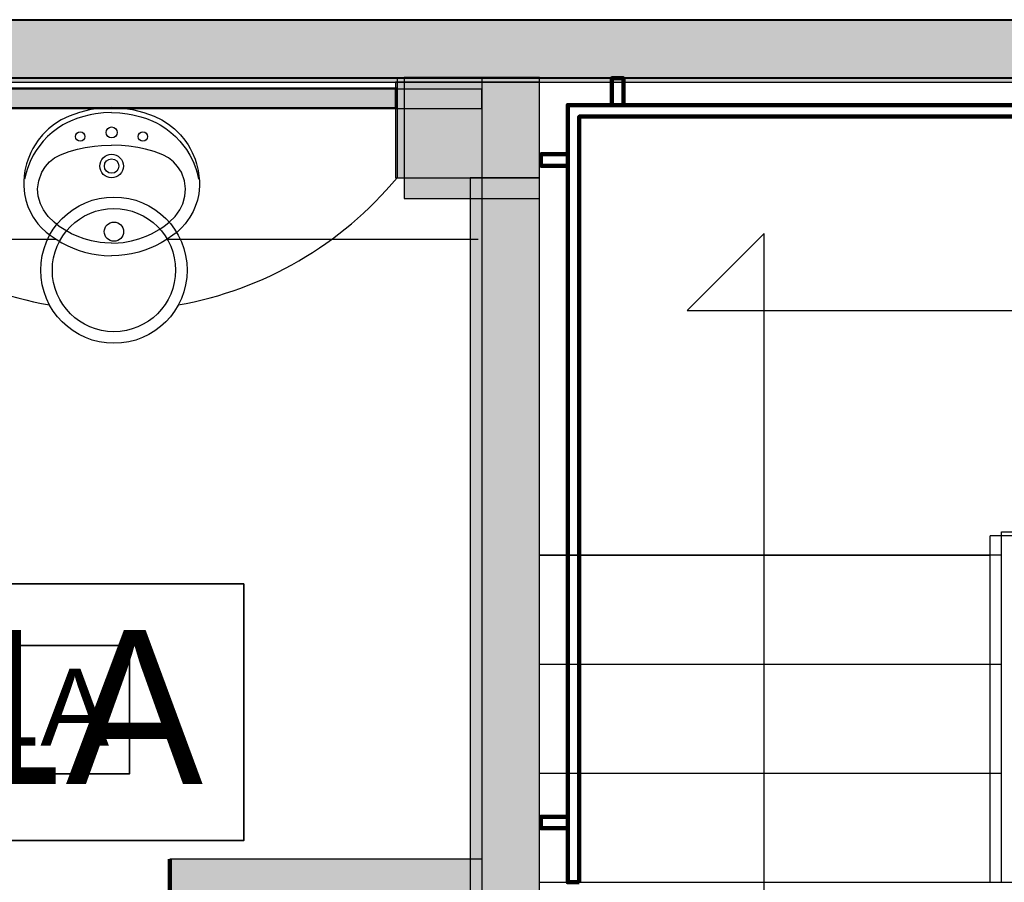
# Model space of a CAD drawing. Header units: metres. Extents: x -1 to 430, y -6 to 31.
# Tile 65 of 169: x 409.48 to 412.03, y 25.99 to 28.23. Entities that reach past the tile are written whole.
import ezdxf

# ---------------------------------------------------------------- set-up
doc = ezdxf.new("R2010")
doc.units = ezdxf.units.M
doc.linetypes.add('CONTINUA', pattern=[0])
for name, color, linetype, lineweight in [('3D P1 MURS EXISTENTS', 7, 'CONTINUA', 25), ('3D P1 MURS NOUS', 7, 'CONTINUA', 25), ('3D P1 PILAR', 7, 'CONTINUA', 25), ('3D P2 MURS', 7, 'CONTINUA', 25), ('3D P2 MURS NOUS', 7, 'CONTINUA', 25), ('3D P2 PILAR', 7, 'CONTINUA', 25), ('3D P3 MURS', 7, 'CONTINUA', 25), ('3D P3 MURS NOUS', 7, 'CONTINUA', 25), ('3D P3 PILAR', 7, 'CONTINUA', 25), ('3D P4 MURS', 7, 'CONTINUA', 25), ('3D P4 MURS NOUS', 7, 'CONTINUA', 25), ('3D P4 PILAR', 7, 'CONTINUA', 25), ('3D P5 MURS', 7, 'CONTINUA', 25), ('3D P5 MURS NOUS', 7, 'CONTINUA', 25), ('3D P5 PILAR', 7, 'CONTINUA', 25), ('3D PA MURS', 7, 'CONTINUA', 25), ('3D PA MURS NOUS', 7, 'CONTINUA', 25), ('3D PA PILARS', 7, 'CONTINUA', 25), ('DISPOSICIÓ FUSTERIES INT  P1', 7, 'CONTINUA', 25), ('DISPOSICIÓ FUSTERIES INT  P2', 7, 'CONTINUA', 25), ('DISPOSICIÓ FUSTERIES INT  P3', 7, 'CONTINUA', 25), ('DISPOSICIÓ FUSTERIES INT  P4', 7, 'CONTINUA', 25), ('DISPOSICIÓ FUSTERIES INT  PA', 7, 'CONTINUA', 25), ('DISPOSICIÓ FUSTERIES INT P5', 7, 'CONTINUA', 25), ('P1 ESCALES 2D', 7, 'CONTINUA', 25), ('P2 ESCALES 2D', 7, 'CONTINUA', 25), ('P3 ESCALES 2D', 7, 'CONTINUA', 25), ('P4 ESCALES 2D', 7, 'CONTINUA', 25), ('P5 ESCALA 2D', 7, 'CONTINUA', 25), ('PA ESCALES 2D', 7, 'CONTINUA', 25)]:
    doc.layers.add(name, color=color, linetype=linetype, lineweight=lineweight)
doc.styles.add('Century Gothic', font='txt')

# ---------------------------------------------------------------- blocks, each defined once
blk = doc.blocks.new('OBJETO_COMPLEJO_0')
at = {"layer": '3D P1 MURS NOUS', "color": 240, "linetype": 'CONTINUA', "lineweight": 140, "transparency": 33554687}
for points in [[(411.0148, 28.0082), (411.0148, 28.078), (411.0448, 28.078), (411.0448, 28.0082), (411.0148, 28.0082)], [(410.9304, 25.9895), (410.9004, 25.9896), (410.9003, 28.0082), (415.7064, 28.0082), (415.7064, 26.0308), (415.6764, 26.0308), (415.6764, 27.9782), (410.9302, 27.9782), (410.9304, 25.9895)], [(410.9003, 27.8505), (410.8306, 27.8505), (410.8306, 27.8805), (410.9003, 27.8805), (410.9003, 27.8505)], [(410.9004, 26.1296), (410.8307, 26.1296), (410.8307, 26.1596), (410.9004, 26.1596), (410.9004, 26.1296)]]:
    blk.add_lwpolyline(points, close=True, dxfattribs=at)
blk = doc.blocks.new('OBJETO_COMPLEJO_27')
at = {"layer": '3D P2 MURS NOUS', "color": 240, "linetype": 'CONTINUA', "lineweight": 140, "transparency": 33554687}
for points in [[(411.0148, 28.0082), (411.0148, 28.078), (411.0448, 28.078), (411.0448, 28.0082), (411.0148, 28.0082)], [(410.9304, 25.9895), (410.9004, 25.9896), (410.9003, 28.0082), (415.7064, 28.0082), (415.7064, 26.0308), (415.6764, 26.0308), (415.6764, 27.9782), (410.9302, 27.9782), (410.9304, 25.9895)], [(410.9003, 27.8505), (410.8306, 27.8505), (410.8306, 27.8805), (410.9003, 27.8805), (410.9003, 27.8505)], [(410.9004, 26.1296), (410.8307, 26.1296), (410.8307, 26.1596), (410.9004, 26.1596), (410.9004, 26.1296)]]:
    blk.add_lwpolyline(points, close=True, dxfattribs=at)
blk = doc.blocks.new('OBJETO_COMPLEJO_73')
at = {"layer": '3D P3 MURS NOUS', "color": 240, "linetype": 'CONTINUA', "lineweight": 140, "transparency": 33554687}
for points in [[(411.0148, 28.0082), (411.0148, 28.078), (411.0448, 28.078), (411.0448, 28.0082), (411.0148, 28.0082)], [(410.9304, 25.9895), (410.9004, 25.9896), (410.9003, 28.0082), (415.7064, 28.0082), (415.7064, 26.0308), (415.6764, 26.0308), (415.6764, 27.9782), (410.9302, 27.9782), (410.9304, 25.9895)], [(410.9003, 27.8505), (410.8306, 27.8505), (410.8306, 27.8805), (410.9003, 27.8805), (410.9003, 27.8505)], [(410.9004, 26.1296), (410.8307, 26.1296), (410.8307, 26.1596), (410.9004, 26.1596), (410.9004, 26.1296)]]:
    blk.add_lwpolyline(points, close=True, dxfattribs=at)
blk = doc.blocks.new('OBJETO_COMPLEJO_105')
at = {"layer": '3D P4 MURS NOUS', "color": 240, "linetype": 'CONTINUA', "lineweight": 140, "transparency": 33554687}
for points in [[(411.0148, 28.0082), (411.0148, 28.078), (411.0448, 28.078), (411.0448, 28.0082), (411.0148, 28.0082)], [(410.9304, 25.9895), (410.9004, 25.9896), (410.9003, 28.0082), (415.7064, 28.0082), (415.7064, 26.0308), (415.6764, 26.0308), (415.6764, 27.9782), (410.9302, 27.9782), (410.9304, 25.9895)], [(410.9003, 27.8505), (410.8306, 27.8505), (410.8306, 27.8805), (410.9003, 27.8805), (410.9003, 27.8505)], [(410.9004, 26.1296), (410.8307, 26.1296), (410.8307, 26.1596), (410.9004, 26.1596), (410.9004, 26.1296)]]:
    blk.add_lwpolyline(points, close=True, dxfattribs=at)
blk = doc.blocks.new('OBJETO_COMPLEJO_155')
at = {"layer": '3D P5 MURS NOUS', "color": 240, "linetype": 'CONTINUA', "lineweight": 140, "transparency": 33554687}
for points in [[(411.0148, 28.0082), (411.0148, 28.078), (411.0448, 28.078), (411.0448, 28.0082), (411.0148, 28.0082)], [(410.9304, 25.9895), (410.9004, 25.9896), (410.9003, 28.0082), (415.7064, 28.0082), (415.7064, 26.0308), (415.6764, 26.0308), (415.6764, 27.9782), (410.9302, 27.9782), (410.9304, 25.9895)], [(410.9003, 27.8505), (410.8306, 27.8505), (410.8306, 27.8805), (410.9003, 27.8805), (410.9003, 27.8505)], [(410.9004, 26.1296), (410.8307, 26.1296), (410.8307, 26.1596), (410.9004, 26.1596), (410.9004, 26.1296)]]:
    blk.add_lwpolyline(points, close=True, dxfattribs=at)
blk = doc.blocks.new('OBJETO_COMPLEJO_213')
at = {"layer": '3D PA MURS NOUS', "color": 240, "linetype": 'CONTINUA', "lineweight": 140, "transparency": 33554687}
for points in [[(411.0148, 28.0082), (411.0148, 28.078), (411.0448, 28.078), (411.0448, 28.0082), (411.0148, 28.0082)], [(410.9304, 25.9896), (410.9004, 25.9897), (410.9003, 28.0082), (415.7064, 28.0082), (415.7064, 26.0308), (415.6764, 26.0308), (415.6764, 27.9782), (410.9302, 27.9782), (410.9304, 25.9896)], [(410.9003, 27.8505), (410.8306, 27.8505), (410.8306, 27.8805), (410.9003, 27.8805), (410.9003, 27.8505)], [(410.9004, 26.1297), (410.8307, 26.1297), (410.8307, 26.1597), (410.9004, 26.1597), (410.9004, 26.1297)]]:
    blk.add_lwpolyline(points, close=True, dxfattribs=at)

msp = doc.modelspace()

# ---------------------------------------------------------------- hatches: boundary and pattern name
at = {"layer": '3D P1 MURS EXISTENTS', "linetype": 'CONTINUA', "lineweight": 18, "true_color": 0xa0a0a0, "transparency": 33554687}
for points in [[(426.8464, 28.2282), (401.2904, 28.2282), (401.2607, 28.0782), (426.8153, 28.0782)], [(408.9875, 28.002), (410.457, 28.002), (410.457, 28.052), (408.9875, 28.052)], [(410.827, 25.7295), (410.827, 27.8195), (410.677, 27.8195), (410.677, 25.7295)]]:
    msp.add_hatch(color=253, dxfattribs=at).paths.add_polyline_path(points)
at = {"layer": '3D P1 PILAR', "linetype": 'CONTINUA', "lineweight": 18, "transparency": 33554687}
msp.add_hatch(color=9, dxfattribs=at).paths.add_polyline_path([(410.457, 27.8195), (410.827, 27.8195), (410.827, 28.0782), (410.457, 28.0782)])
at = {"layer": '3D P2 MURS', "linetype": 'CONTINUA', "lineweight": 18, "true_color": 0xa0a0a0, "transparency": 33554687}
for points in [[(426.8464, 28.2282), (401.2904, 28.2282), (401.2587, 28.0682), (415.7808, 28.0682), (415.7808, 28.0683), (415.9308, 28.0683), (415.9308, 28.0682), (426.8132, 28.0682)], [(408.987, 27.9995), (410.677, 27.9995), (410.677, 28.0495), (408.987, 28.0495)], [(410.827, 25.7295), (410.827, 28.0682), (410.677, 28.0682), (410.677, 25.7295)]]:
    msp.add_hatch(color=253, dxfattribs=at).paths.add_polyline_path(points)
at = {"layer": '3D P2 PILAR', "linetype": 'CONTINUA', "lineweight": 18, "transparency": 33554687}
msp.add_hatch(color=9, dxfattribs=at).paths.add_polyline_path([(410.457, 27.8195), (410.827, 27.8195), (410.827, 28.0682), (410.457, 28.0682)])
at = {"layer": '3D P3 MURS', "linetype": 'CONTINUA', "lineweight": 18, "true_color": 0xa0a0a0, "transparency": 33554687}
for points in [[(426.8464, 28.2282), (401.2904, 28.2282), (401.2587, 28.0682), (426.8132, 28.0682)], [(408.987, 27.9995), (410.453, 27.9995), (410.453, 28.0495), (408.987, 28.0495)], [(410.827, 25.7295), (410.827, 27.8195), (410.647, 27.8195), (410.647, 25.7295)]]:
    msp.add_hatch(color=253, dxfattribs=at).paths.add_polyline_path(points)
at = {"layer": '3D P3 PILAR', "linetype": 'CONTINUA', "lineweight": 18, "transparency": 33554687}
msp.add_hatch(color=9, dxfattribs=at).paths.add_polyline_path([(410.453, 27.8195), (410.827, 27.8195), (410.827, 28.0682), (410.453, 28.0682)])
at = {"layer": '3D P4 MURS', "linetype": 'CONTINUA', "lineweight": 18, "true_color": 0xa0a0a0, "transparency": 33554687}
for points in [[(426.8464, 28.2282), (401.2904, 28.2282), (401.2587, 28.0682), (426.8132, 28.0682)], [(408.987, 27.9995), (410.457, 27.9995), (410.457, 28.0495), (408.987, 28.0495)], [(410.827, 25.7295), (410.827, 27.8195), (410.677, 27.8195), (410.677, 25.7295)]]:
    msp.add_hatch(color=253, dxfattribs=at).paths.add_polyline_path(points)
at = {"layer": '3D P4 PILAR', "linetype": 'CONTINUA', "lineweight": 18, "transparency": 33554687}
msp.add_hatch(color=9, dxfattribs=at).paths.add_polyline_path([(410.457, 27.8195), (410.827, 27.8195), (410.827, 28.0682), (410.457, 28.0682)])
at = {"layer": '3D P5 MURS', "linetype": 'CONTINUA', "lineweight": 18, "true_color": 0xa0a0a0, "transparency": 33554687}
for points in [[(426.8464, 28.2282), (401.2904, 28.2282), (401.2587, 28.0682), (426.8133, 28.0682)], [(408.987, 27.9995), (410.457, 27.9995), (410.457, 28.0495), (408.987, 28.0495)], [(410.827, 25.8295), (410.827, 27.8195), (410.677, 27.8195), (410.677, 25.8295)]]:
    msp.add_hatch(color=253, dxfattribs=at).paths.add_polyline_path(points)
at = {"layer": '3D P5 PILAR', "linetype": 'CONTINUA', "lineweight": 18, "transparency": 33554687}
msp.add_hatch(color=9, dxfattribs=at).paths.add_polyline_path([(410.457, 27.8195), (410.827, 27.8195), (410.827, 28.0682), (410.457, 28.0682)])
at = {"layer": '3D PA MURS', "linetype": 'CONTINUA', "lineweight": 18, "true_color": 0xa0a0a0, "transparency": 33554687}
for points in [[(415.9469, 28.2301), (405.7759, 28.2301), (405.7759, 28.0801), (415.9469, 28.0801)], [(410.8271, 25.9491), (410.8271, 28.0801), (410.6771, 28.0801), (410.6771, 25.9491)], [(409.8671, 25.9491), (410.6771, 25.9491), (410.6771, 26.0491), (409.8671, 26.0491)]]:
    msp.add_hatch(color=253, dxfattribs=at).paths.add_polyline_path(points)
at = {"layer": '3D PA PILARS', "linetype": 'CONTINUA', "lineweight": 18, "transparency": 33554687}
msp.add_hatch(color=9, dxfattribs=at).paths.add_polyline_path([(410.4758, 27.7658), (410.8271, 27.7658), (410.8271, 28.0801), (410.4758, 28.0801)])

# ---------------------------------------------------------------- linework, layer by layer
at = {"layer": '3D P1 MURS EXISTENTS', "color": 7, "linetype": 'CONTINUA', "lineweight": 25, "transparency": 33554687}
for p, q in [((426.8464, 28.2282), (401.2904, 28.2282)), ((408.9875, 28.0782), (415.777, 28.0782)), ((410.457, 28.052), (408.9875, 28.052)), ((410.457, 28.002), (410.457, 28.052)), ((408.9875, 28.002), (410.457, 28.002)), ((410.827, 27.8195), (410.677, 27.8195)), ((410.677, 27.8195), (410.677, 25.9295)), ((410.827, 25.7295), (410.827, 27.8195))]:
    msp.add_line(p, q, dxfattribs=at)
at = {"layer": '3D P1 PILAR', "color": 7, "linetype": 'CONTINUA', "lineweight": 25, "transparency": 33554687}
for p, q in [((410.827, 28.0782), (410.457, 28.0782)), ((410.457, 28.0782), (410.457, 27.8195)), ((410.827, 27.8195), (410.827, 28.0782)), ((410.457, 27.8195), (410.827, 27.8195))]:
    msp.add_line(p, q, dxfattribs=at)
at = {"layer": '3D P2 MURS', "color": 7, "linetype": 'CONTINUA', "lineweight": 25, "transparency": 33554687}
for p, q in [((426.8464, 28.2282), (401.2904, 28.2282)), ((408.987, 28.0682), (410.677, 28.0682)), ((410.677, 28.0495), (408.987, 28.0495)), ((410.677, 28.0682), (410.677, 28.0495)), ((410.677, 27.9995), (410.677, 28.0495)), ((410.677, 28.0495), (410.677, 27.9995)), ((410.827, 28.0682), (415.7808, 28.0682)), ((410.827, 25.7295), (410.827, 28.0682)), ((408.987, 27.9995), (410.677, 27.9995)), ((410.677, 27.9995), (410.677, 25.9295))]:
    msp.add_line(p, q, dxfattribs=at)
at = {"layer": '3D P2 PILAR', "color": 7, "linetype": 'CONTINUA', "lineweight": 25, "transparency": 33554687}
for p, q in [((410.827, 28.0682), (410.457, 28.0682)), ((410.457, 28.0682), (410.457, 27.8195)), ((410.827, 27.8195), (410.827, 28.0682)), ((410.457, 27.8195), (410.827, 27.8195))]:
    msp.add_line(p, q, dxfattribs=at)
at = {"layer": '3D P3 MURS', "color": 7, "linetype": 'CONTINUA', "lineweight": 25, "transparency": 33554687}
for p, q in [((426.8464, 28.2282), (401.2904, 28.2282)), ((408.987, 28.0682), (415.777, 28.0682)), ((410.453, 28.0495), (408.987, 28.0495)), ((410.453, 27.9995), (410.453, 28.0495)), ((408.987, 27.9995), (410.453, 27.9995)), ((410.827, 27.8195), (410.647, 27.8195)), ((410.647, 27.8195), (410.647, 25.9295)), ((410.827, 25.7295), (410.827, 27.8195))]:
    msp.add_line(p, q, dxfattribs=at)
at = {"layer": '3D P3 PILAR', "color": 7, "linetype": 'CONTINUA', "lineweight": 25, "transparency": 33554687}
for p, q in [((410.827, 28.0682), (410.453, 28.0682)), ((410.453, 28.0682), (410.453, 27.8195)), ((410.827, 27.8195), (410.827, 28.0682)), ((410.453, 27.8195), (410.827, 27.8195))]:
    msp.add_line(p, q, dxfattribs=at)
at = {"layer": '3D P4 MURS', "color": 7, "linetype": 'CONTINUA', "lineweight": 25, "transparency": 33554687}
for p, q in [((426.8464, 28.2282), (401.2904, 28.2282)), ((408.987, 28.0682), (416.9247, 28.0682)), ((410.457, 28.0495), (408.987, 28.0495)), ((410.457, 27.9995), (410.457, 28.0495)), ((408.987, 27.9995), (410.457, 27.9995)), ((410.827, 27.8195), (410.677, 27.8195)), ((410.677, 27.8195), (410.677, 25.9295)), ((410.827, 25.7295), (410.827, 27.8195))]:
    msp.add_line(p, q, dxfattribs=at)
at = {"layer": '3D P4 PILAR', "color": 7, "linetype": 'CONTINUA', "lineweight": 25, "transparency": 33554687}
for p, q in [((410.827, 28.0682), (410.457, 28.0682)), ((410.457, 28.0682), (410.457, 27.8195)), ((410.827, 27.8195), (410.827, 28.0682)), ((410.457, 27.8195), (410.827, 27.8195))]:
    msp.add_line(p, q, dxfattribs=at)
at = {"layer": '3D P5 MURS', "color": 7, "linetype": 'CONTINUA', "lineweight": 25, "transparency": 33554687}
for p, q in [((426.8464, 28.2282), (401.2904, 28.2282)), ((408.987, 28.0682), (416.927, 28.0682)), ((410.457, 28.0495), (408.987, 28.0495)), ((410.457, 27.9995), (410.457, 28.0495)), ((408.987, 27.9995), (410.457, 27.9995)), ((410.827, 27.8195), (410.677, 27.8195)), ((410.677, 27.8195), (410.677, 25.9295)), ((410.827, 25.8295), (410.827, 27.8195))]:
    msp.add_line(p, q, dxfattribs=at)
at = {"layer": '3D P5 PILAR', "color": 7, "linetype": 'CONTINUA', "lineweight": 25, "transparency": 33554687}
for p, q in [((410.827, 28.0682), (410.457, 28.0682)), ((410.457, 28.0682), (410.457, 27.8195)), ((410.827, 27.8195), (410.827, 28.0682)), ((410.457, 27.8195), (410.827, 27.8195))]:
    msp.add_line(p, q, dxfattribs=at)
at = {"layer": '3D PA MURS', "color": 7, "linetype": 'CONTINUA', "lineweight": 25, "transparency": 33554687}
for p, q in [((415.9469, 28.2301), (405.7759, 28.2301)), ((408.8769, 28.0801), (410.6771, 28.0801)), ((410.6771, 28.0801), (410.8271, 28.0801)), ((410.8271, 28.0801), (410.6771, 28.0801)), ((410.6771, 28.0801), (410.6771, 26.0491)), ((410.8271, 28.0801), (415.7769, 28.0801)), ((410.8271, 25.9491), (410.8271, 28.0801)), ((410.6771, 26.0491), (409.8671, 26.0491)), ((409.8671, 26.0491), (409.8671, 25.9491))]:
    msp.add_line(p, q, dxfattribs=at)
at = {"layer": '3D PA MURS NOUS', "color": 240, "linetype": 'CONTINUA', "lineweight": 140, "transparency": 33554687}
msp.add_lwpolyline([(409.8671, 26.0491), (409.8671, 25.9991), (409.8671, 25.9491), (409.8671, 25.9991), (409.8671, 26.0491)], close=True, dxfattribs=at)
at = {"layer": '3D PA PILARS', "color": 7, "linetype": 'CONTINUA', "lineweight": 25, "transparency": 33554687}
for p, q in [((410.8271, 28.0801), (410.4758, 28.0801)), ((410.4758, 28.0801), (410.4758, 27.7658)), ((410.8271, 27.7658), (410.8271, 28.0801)), ((410.4758, 27.7658), (410.8271, 27.7658))]:
    msp.add_line(p, q, dxfattribs=at)
at = {"layer": 'DISPOSICIÓ FUSTERIES INT  P1', "color": 2, "linetype": 'CONTINUA', "lineweight": 35, "transparency": 33554687}
msp.add_lwpolyline([(408.8755, 26.0978), (410.059, 26.0978), (410.059, 26.7645), (408.8755, 26.7645), (408.8755, 26.0978)], dxfattribs=at)
at = {"layer": 'DISPOSICIÓ FUSTERIES INT  P2', "color": 2, "linetype": 'CONTINUA', "lineweight": 35, "transparency": 33554687}
msp.add_lwpolyline([(409.1705, 26.2711), (409.7622, 26.2711), (409.7622, 26.6045), (409.1705, 26.6045), (409.1705, 26.2711)], dxfattribs=at)
at = {"layer": 'DISPOSICIÓ FUSTERIES INT  P3', "color": 2, "linetype": 'CONTINUA', "lineweight": 35, "transparency": 33554687}
msp.add_lwpolyline([(409.1705, 26.2711), (409.7622, 26.2711), (409.7622, 26.6045), (409.1705, 26.6045), (409.1705, 26.2711)], dxfattribs=at)
at = {"layer": 'DISPOSICIÓ FUSTERIES INT  P4', "color": 2, "linetype": 'CONTINUA', "lineweight": 35, "transparency": 33554687}
msp.add_lwpolyline([(409.1705, 26.2711), (409.7622, 26.2711), (409.7622, 26.6045), (409.1705, 26.6045), (409.1705, 26.2711)], dxfattribs=at)
at = {"layer": 'DISPOSICIÓ FUSTERIES INT  PA', "color": 2, "linetype": 'CONTINUA', "lineweight": 35, "transparency": 33554687}
msp.add_lwpolyline([(408.8755, 26.0978), (410.059, 26.0978), (410.059, 26.7645), (408.8755, 26.7645), (408.8755, 26.0978)], dxfattribs=at)
at = {"layer": 'DISPOSICIÓ FUSTERIES INT P5', "color": 2, "linetype": 'CONTINUA', "lineweight": 35, "transparency": 33554687}
msp.add_lwpolyline([(409.1705, 26.2711), (409.7622, 26.2711), (409.7622, 26.6045), (409.1705, 26.6045), (409.1705, 26.2711)], dxfattribs=at)
at = {"layer": 'P1 ESCALES 2D', "color": 7, "lineweight": 25, "transparency": 33554687}
for p, q in [((411.2108, 27.4745), (411.4108, 27.6745)), ((411.4108, 25.7946), (411.4108, 27.6745)), ((411.2108, 27.4745), (415.367, 27.4745)), ((411.997, 25.9895), (411.997, 26.8895)), ((412.9306, 26.8895), (411.997, 26.8895)), ((410.827, 26.8395), (411.997, 26.8395)), ((410.827, 26.5561), (411.997, 26.5561)), ((410.827, 26.2728), (411.997, 26.2728)), ((410.827, 25.9895), (415.777, 25.9895))]:
    msp.add_line(p, q, dxfattribs=at)
at = {"layer": 'P1 ESCALES 2D', "color": 180, "transparency": 33554687}
for centre, radius in [((409.722, 27.5795), 0.19), ((409.722, 27.5795), 0.16), ((409.722, 27.6795), 0.025)]:
    msp.add_circle(centre, radius, dxfattribs=at)
at = {"layer": 'P1 ESCALES 2D', "color": 7, "lineweight": 25, "transparency": 33554687}
for start, end in [(219.681, 259.9264), (280.0736, 320.319)]:
    msp.add_arc((409.722, 28.4293), 0.955, start, end, dxfattribs=at)
at = {"layer": 'P2 ESCALES 2D', "color": 7, "lineweight": 25, "transparency": 33554687}
for p, q in [((411.2108, 27.4745), (411.4108, 27.6745)), ((411.4108, 25.7946), (411.4108, 27.6745)), ((411.2108, 27.4745), (415.367, 27.4745)), ((412.9306, 26.8895), (411.997, 26.8895)), ((411.997, 25.9895), (411.997, 26.8895)), ((410.827, 26.8395), (411.997, 26.8395)), ((410.827, 26.5561), (411.997, 26.5561)), ((410.827, 26.2728), (411.997, 26.2728)), ((410.827, 25.9895), (415.777, 25.9895))]:
    msp.add_line(p, q, dxfattribs=at)
at = {"layer": 'P2 ESCALES 2D', "color": 7, "linetype": 'CONTINUA', "lineweight": 25, "transparency": 33554687}
for centre, radius in [((409.722, 27.5795), 0.19), ((409.722, 27.5795), 0.16), ((409.722, 27.6795), 0.025)]:
    msp.add_circle(centre, radius, dxfattribs=at)
at = {"layer": 'P2 ESCALES 2D', "color": 7, "lineweight": 25, "transparency": 33554687}
for start, end in [(219.681, 259.9264), (280.0736, 320.319)]:
    msp.add_arc((409.722, 28.4293), 0.955, start, end, dxfattribs=at)
at = {"layer": 'P3 ESCALES 2D', "color": 7, "lineweight": 25, "transparency": 33554687}
for p, q in [((411.2108, 27.4745), (411.4108, 27.6745)), ((411.4108, 25.7946), (411.4108, 27.6745)), ((411.2108, 27.4745), (415.367, 27.4745)), ((412.9306, 26.8895), (411.997, 26.8895)), ((411.997, 25.9895), (411.997, 26.8895)), ((410.827, 26.8395), (411.997, 26.8395)), ((410.827, 26.5561), (411.997, 26.5561)), ((410.827, 26.2728), (411.997, 26.2728)), ((410.827, 25.9895), (415.777, 25.9895))]:
    msp.add_line(p, q, dxfattribs=at)
at = {"layer": 'P3 ESCALES 2D', "color": 7, "linetype": 'CONTINUA', "lineweight": 25, "transparency": 33554687}
for centre, radius in [((409.722, 27.5795), 0.19), ((409.722, 27.5795), 0.16), ((409.722, 27.6795), 0.025)]:
    msp.add_circle(centre, radius, dxfattribs=at)
at = {"layer": 'P3 ESCALES 2D', "color": 7, "lineweight": 25, "transparency": 33554687}
for start, end in [(219.681, 259.9264), (280.0736, 320.319)]:
    msp.add_arc((409.722, 28.4293), 0.955, start, end, dxfattribs=at)
at = {"layer": 'P4 ESCALES 2D', "color": 7, "lineweight": 25, "transparency": 33554687}
for p, q in [((411.2108, 27.4745), (411.4108, 27.6745)), ((411.4108, 25.7946), (411.4108, 27.6745)), ((411.2108, 27.4745), (415.367, 27.4745)), ((411.997, 25.9895), (411.997, 26.8895)), ((412.9306, 26.8895), (411.997, 26.8895)), ((410.827, 26.8395), (411.997, 26.8395)), ((410.827, 26.5561), (411.997, 26.5561)), ((410.827, 26.2728), (411.997, 26.2728)), ((410.827, 25.9895), (415.777, 25.9895))]:
    msp.add_line(p, q, dxfattribs=at)
at = {"layer": 'P4 ESCALES 2D', "color": 7, "linetype": 'CONTINUA', "lineweight": 25, "transparency": 33554687}
for centre, radius in [((409.722, 27.5795), 0.19), ((409.722, 27.5795), 0.16), ((409.722, 27.6795), 0.025)]:
    msp.add_circle(centre, radius, dxfattribs=at)
at = {"layer": 'P4 ESCALES 2D', "color": 7, "lineweight": 25, "transparency": 33554687}
for start, end in [(219.681, 259.9264), (280.0736, 320.319)]:
    msp.add_arc((409.722, 28.4293), 0.955, start, end, dxfattribs=at)
at = {"layer": 'P5 ESCALA 2D', "color": 7, "lineweight": 25, "transparency": 33554687}
for p, q in [((411.2108, 27.4745), (411.4108, 27.6745)), ((411.4108, 25.7946), (411.4108, 27.6745)), ((411.2108, 27.4745), (415.367, 27.4745)), ((411.997, 25.9895), (411.997, 26.8895)), ((412.9306, 26.8895), (411.997, 26.8895)), ((410.827, 26.8395), (411.997, 26.8395)), ((410.827, 26.5561), (411.997, 26.5561)), ((410.827, 26.2728), (411.997, 26.2728)), ((410.827, 25.9895), (415.777, 25.9895))]:
    msp.add_line(p, q, dxfattribs=at)
at = {"layer": 'P5 ESCALA 2D', "color": 7, "linetype": 'CONTINUA', "lineweight": 25, "transparency": 33554687}
for centre, radius in [((409.722, 27.5795), 0.19), ((409.722, 27.5795), 0.16), ((409.722, 27.6795), 0.025)]:
    msp.add_circle(centre, radius, dxfattribs=at)
at = {"layer": 'P5 ESCALA 2D', "color": 7, "lineweight": 25, "transparency": 33554687}
for start, end in [(219.681, 259.9264), (280.0736, 320.319)]:
    msp.add_arc((409.722, 28.4293), 0.955, start, end, dxfattribs=at)
at = {"layer": 'PA ESCALES 2D', "color": 7, "linetype": 'CONTINUA', "lineweight": 25, "transparency": 33554687}
for p, q in [((409.6618, 27.9967), (409.6323, 27.9894)), ((409.6884, 28.0005), (409.6618, 27.9967)), ((409.7159, 28.0019), (409.6884, 28.0005)), ((409.7159, 28.0019), (409.7433, 28.0005)), ((409.7433, 28.0005), (409.7699, 27.9967)), ((409.7699, 27.9967), (409.7994, 27.9894)), ((409.6054, 27.9797), (409.5853, 27.9699)), ((409.6323, 27.9894), (409.6054, 27.9797)), ((409.6254, 27.9734), (409.6088, 27.9668)), ((409.64, 27.9781), (409.6254, 27.9734)), ((409.6605, 27.9832), (409.64, 27.9781)), ((409.6743, 27.9857), (409.6605, 27.9832)), ((409.6946, 27.988), (409.6743, 27.9857)), ((409.7159, 27.9888), (409.6946, 27.988)), ((409.7159, 27.9888), (409.7371, 27.988)), ((409.7371, 27.988), (409.7574, 27.9857)), ((409.7574, 27.9857), (409.7712, 27.9832)), ((409.7712, 27.9832), (409.7917, 27.9781)), ((409.7917, 27.9781), (409.8063, 27.9734)), ((409.7994, 27.9894), (409.8263, 27.9797)), ((409.8063, 27.9734), (409.8229, 27.9668)), ((409.8263, 27.9797), (409.8464, 27.9699)), ((409.5522, 27.9463), (409.5365, 27.9307)), ((409.5679, 27.9588), (409.5522, 27.9463)), ((409.5753, 27.9476), (409.5617, 27.9372)), ((409.5853, 27.9699), (409.5679, 27.9588)), ((409.5894, 27.9567), (409.5753, 27.9476)), ((409.5992, 27.9621), (409.5894, 27.9567)), ((409.6088, 27.9668), (409.5992, 27.9621)), ((409.8229, 27.9668), (409.8326, 27.9621)), ((409.8326, 27.9621), (409.8423, 27.9567)), ((409.8423, 27.9567), (409.8564, 27.9476)), ((409.8464, 27.9699), (409.8638, 27.9588)), ((409.8564, 27.9476), (409.87, 27.9372)), ((409.8638, 27.9588), (409.8795, 27.9463)), ((409.8795, 27.9463), (409.8952, 27.9307)), ((409.5365, 27.9307), (409.5255, 27.9171)), ((409.5497, 27.9264), (409.5386, 27.9148)), ((409.5617, 27.9372), (409.5497, 27.9264)), ((409.87, 27.9372), (409.882, 27.9264)), ((409.882, 27.9264), (409.8931, 27.9148)), ((409.8952, 27.9307), (409.9062, 27.9171)), ((409.5114, 27.8952), (409.5063, 27.8851)), ((409.5174, 27.9054), (409.5114, 27.8952)), ((409.5255, 27.9171), (409.5174, 27.9054)), ((409.5386, 27.9148), (409.5216, 27.8926)), ((409.6274, 27.8937), (409.6475, 27.8981)), ((409.6475, 27.8981), (409.6711, 27.9018)), ((409.6711, 27.9018), (409.6897, 27.9036)), ((409.6897, 27.9036), (409.7159, 27.9045)), ((409.742, 27.9036), (409.7159, 27.9045)), ((409.7606, 27.9018), (409.742, 27.9036)), ((409.7842, 27.8981), (409.7606, 27.9018)), ((409.8043, 27.8937), (409.7842, 27.8981)), ((409.8931, 27.9148), (409.9101, 27.8926)), ((409.9062, 27.9171), (409.9143, 27.9054)), ((409.9143, 27.9054), (409.9203, 27.8952)), ((409.9203, 27.8952), (409.9254, 27.8851)), ((409.5063, 27.8851), (409.4992, 27.8681)), ((409.5126, 27.8781), (409.5044, 27.8616)), ((409.5216, 27.8926), (409.5126, 27.8781)), ((409.5548, 27.8607), (409.5677, 27.871)), ((409.5677, 27.871), (409.5829, 27.8794)), ((409.5829, 27.8794), (409.6054, 27.8874)), ((409.6054, 27.8874), (409.6274, 27.8937)), ((409.8263, 27.8874), (409.8043, 27.8937)), ((409.8488, 27.8794), (409.8263, 27.8874)), ((409.864, 27.871), (409.8488, 27.8794)), ((409.8769, 27.8607), (409.864, 27.871)), ((409.9101, 27.8926), (409.9191, 27.8781)), ((409.9191, 27.8781), (409.9273, 27.8616)), ((409.9254, 27.8851), (409.9325, 27.8681)), ((409.495, 27.8553), (409.491, 27.8382)), ((409.4971, 27.8432), (409.4937, 27.8321)), ((409.4992, 27.8681), (409.495, 27.8553)), ((409.5044, 27.8616), (409.4971, 27.8432)), ((409.5346, 27.8338), (409.5443, 27.8491)), ((409.5443, 27.8491), (409.5548, 27.8607)), ((409.8874, 27.8491), (409.8769, 27.8607)), ((409.8971, 27.8338), (409.8874, 27.8491)), ((409.9273, 27.8616), (409.9346, 27.8432)), ((409.9325, 27.8681), (409.9367, 27.8553)), ((409.9346, 27.8432), (409.938, 27.8321)), ((409.9367, 27.8553), (409.9407, 27.8382)), ((409.4889, 27.8233), (409.488, 27.8119)), ((409.491, 27.8382), (409.4889, 27.8233)), ((409.4937, 27.8321), (409.4899, 27.8158)), ((409.5265, 27.8116), (409.5346, 27.8338)), ((409.9052, 27.8116), (409.8971, 27.8338)), ((409.938, 27.8321), (409.9418, 27.8158)), ((409.9407, 27.8382), (409.9428, 27.8233)), ((409.9428, 27.8233), (409.9437, 27.8119)), ((409.488, 27.8119), (409.4879, 27.798)), ((409.4879, 27.798), (409.4897, 27.7779)), ((409.5238, 27.7904), (409.5265, 27.8116)), ((409.9079, 27.7904), (409.9052, 27.8116)), ((409.9438, 27.798), (409.942, 27.7779)), ((409.9437, 27.8119), (409.9438, 27.798)), ((409.4897, 27.7779), (409.4932, 27.7615)), ((409.5253, 27.7717), (409.5238, 27.7904)), ((409.5311, 27.7515), (409.5253, 27.7717)), ((409.9006, 27.7515), (409.9064, 27.7717)), ((409.9064, 27.7717), (409.9079, 27.7904)), ((409.942, 27.7779), (409.9385, 27.7615)), ((409.4932, 27.7615), (409.4987, 27.7444)), ((409.4987, 27.7444), (409.5042, 27.7318)), ((409.5389, 27.7361), (409.5311, 27.7515)), ((409.8928, 27.7361), (409.9006, 27.7515)), ((409.933, 27.7444), (409.9275, 27.7318)), ((409.9385, 27.7615), (409.933, 27.7444)), ((409.5042, 27.7318), (409.5124, 27.717)), ((409.5124, 27.717), (409.5245, 27.7001)), ((409.5511, 27.719), (409.5389, 27.7361)), ((409.5664, 27.7037), (409.5511, 27.719)), ((409.8653, 27.7037), (409.8806, 27.719)), ((409.8806, 27.719), (409.8928, 27.7361)), ((409.9193, 27.717), (409.9072, 27.7001)), ((409.9275, 27.7318), (409.9193, 27.717)), ((409.5245, 27.7001), (409.5341, 27.6893)), ((409.5798, 27.6933), (409.5664, 27.7037)), ((409.5926, 27.6848), (409.5798, 27.6933)), ((409.8391, 27.6848), (409.8519, 27.6933)), ((409.8519, 27.6933), (409.8653, 27.7037)), ((409.9072, 27.7001), (409.8976, 27.6893)), ((409.5341, 27.6893), (409.5458, 27.6785)), ((409.5458, 27.6785), (409.5566, 27.67)), ((409.5566, 27.67), (409.5716, 27.6596)), ((409.6118, 27.6741), (409.5926, 27.6848)), ((409.6264, 27.6675), (409.6118, 27.6741)), ((409.645, 27.6607), (409.6264, 27.6675)), ((409.7867, 27.6607), (409.8053, 27.6675)), ((409.8053, 27.6675), (409.8199, 27.6741)), ((409.8199, 27.6741), (409.8391, 27.6848)), ((409.8751, 27.67), (409.8601, 27.6596)), ((409.8859, 27.6785), (409.8751, 27.67)), ((409.8976, 27.6893), (409.8859, 27.6785)), ((411.2107, 27.4746), (411.4107, 27.6746)), ((411.4107, 25.7948), (411.4107, 27.6746)), ((408.8769, 27.6596), (409.5715, 27.6596)), ((409.5716, 27.6596), (409.5867, 27.6505)), ((409.5867, 27.6505), (409.6018, 27.6427)), ((409.6018, 27.6427), (409.6141, 27.6373)), ((409.6639, 27.6555), (409.645, 27.6607)), ((409.6858, 27.6516), (409.6639, 27.6555)), ((409.6985, 27.6503), (409.6858, 27.6516)), ((409.7159, 27.6496), (409.6985, 27.6503)), ((409.7159, 27.6496), (409.7332, 27.6503)), ((409.7332, 27.6503), (409.7459, 27.6516)), ((409.7459, 27.6516), (409.7678, 27.6555)), ((409.7678, 27.6555), (409.7867, 27.6607)), ((409.8299, 27.6427), (409.8176, 27.6373)), ((409.845, 27.6505), (409.8299, 27.6427)), ((409.8601, 27.6596), (409.845, 27.6505)), ((409.8601, 27.6596), (410.6674, 27.6596)), ((409.6141, 27.6373), (409.6293, 27.6315)), ((409.6293, 27.6315), (409.6453, 27.6266)), ((409.6453, 27.6266), (409.6644, 27.6221)), ((409.6644, 27.6221), (409.6818, 27.6193)), ((409.6818, 27.6193), (409.697, 27.6177)), ((409.697, 27.6177), (409.7159, 27.6171)), ((409.7347, 27.6177), (409.7159, 27.6171)), ((409.7499, 27.6193), (409.7347, 27.6177)), ((409.7673, 27.6221), (409.7499, 27.6193)), ((409.7864, 27.6266), (409.7673, 27.6221)), ((409.8024, 27.6315), (409.7864, 27.6266)), ((409.8176, 27.6373), (409.8024, 27.6315)), ((411.2107, 27.4746), (415.3669, 27.4746)), ((412.0269, 26.8996), (412.9346, 26.8996)), ((412.0269, 25.9896), (412.0269, 26.8996)), ((410.8269, 26.8396), (412.0269, 26.8396)), ((410.8269, 26.5563), (412.0269, 26.5563)), ((410.8269, 26.2729), (412.0269, 26.2729)), ((410.8269, 25.9896), (412.0269, 25.9896)), ((412.0269, 25.9896), (412.0769, 25.9896))]:
    msp.add_line(p, q, dxfattribs=at)
for centre, radius in [((409.7159, 27.9371), 0.0143), ((409.6344, 27.9265), 0.0122), ((409.7973, 27.9265), 0.0122), ((409.7159, 27.8499), 0.0305), ((409.7159, 27.8499), 0.0187)]:
    msp.add_circle(centre, radius, dxfattribs=at)

# ---------------------------------------------------------------- block references
at = {"layer": '3D P1 MURS NOUS', "color": 240, "linetype": 'CONTINUA', "lineweight": 140, "transparency": 33554687}
msp.add_blockref('OBJETO_COMPLEJO_0', (0, 0), dxfattribs=at)
at = {"layer": '3D P2 MURS NOUS', "color": 240, "linetype": 'CONTINUA', "lineweight": 140, "transparency": 33554687}
msp.add_blockref('OBJETO_COMPLEJO_27', (0, 0), dxfattribs=at)
at = {"layer": '3D P3 MURS NOUS', "color": 240, "linetype": 'CONTINUA', "lineweight": 140, "transparency": 33554687}
msp.add_blockref('OBJETO_COMPLEJO_73', (0, 0), dxfattribs=at)
at = {"layer": '3D P4 MURS NOUS', "color": 240, "linetype": 'CONTINUA', "lineweight": 140, "transparency": 33554687}
msp.add_blockref('OBJETO_COMPLEJO_105', (0, 0), dxfattribs=at)
at = {"layer": '3D P5 MURS NOUS', "color": 240, "linetype": 'CONTINUA', "lineweight": 140, "transparency": 33554687}
msp.add_blockref('OBJETO_COMPLEJO_155', (0, 0), dxfattribs=at)
at = {"layer": '3D PA MURS NOUS', "color": 240, "linetype": 'CONTINUA', "lineweight": 140, "transparency": 33554687}
msp.add_blockref('OBJETO_COMPLEJO_213', (0, 0), dxfattribs=at)

# ---------------------------------------------------------------- texts
at = {"layer": 'DISPOSICIÓ FUSTERIES INT  P1', "color": 2, "linetype": 'CONTINUA', "lineweight": 35, "transparency": 33554687, "insert": (408.9422, 26.2445), "char_height": 0.4, "width": 1.25004, "attachment_point": 7, "style": 'Century Gothic'}
msp.add_mtext('P1A', dxfattribs=at)
at = {"layer": 'DISPOSICIÓ FUSTERIES INT  P2', "color": 2, "linetype": 'CONTINUA', "lineweight": 35, "transparency": 33554687, "insert": (409.2038, 26.3445), "char_height": 0.2, "width": 0.62502, "attachment_point": 7, "style": 'Century Gothic'}
msp.add_mtext('P1A', dxfattribs=at)
at = {"layer": 'DISPOSICIÓ FUSTERIES INT  P3', "color": 2, "linetype": 'CONTINUA', "lineweight": 35, "transparency": 33554687, "insert": (409.2038, 26.3445), "char_height": 0.2, "width": 0.62502, "attachment_point": 7, "style": 'Century Gothic'}
msp.add_mtext('P1A', dxfattribs=at)
at = {"layer": 'DISPOSICIÓ FUSTERIES INT  P4', "color": 2, "linetype": 'CONTINUA', "lineweight": 35, "transparency": 33554687, "insert": (409.2038, 26.3445), "char_height": 0.2, "width": 0.62502, "attachment_point": 7, "style": 'Century Gothic'}
msp.add_mtext('P1A', dxfattribs=at)
at = {"layer": 'DISPOSICIÓ FUSTERIES INT  PA', "color": 2, "linetype": 'CONTINUA', "lineweight": 35, "transparency": 33554687, "insert": (408.9422, 26.2445), "char_height": 0.4, "width": 1.25004, "attachment_point": 7, "style": 'Century Gothic'}
msp.add_mtext('P1A', dxfattribs=at)
at = {"layer": 'DISPOSICIÓ FUSTERIES INT P5', "color": 2, "linetype": 'CONTINUA', "lineweight": 35, "transparency": 33554687, "insert": (409.2038, 26.3445), "char_height": 0.2, "width": 0.62502, "attachment_point": 7, "style": 'Century Gothic'}
msp.add_mtext('P1A', dxfattribs=at)

doc.saveas('drawing.dxf')
